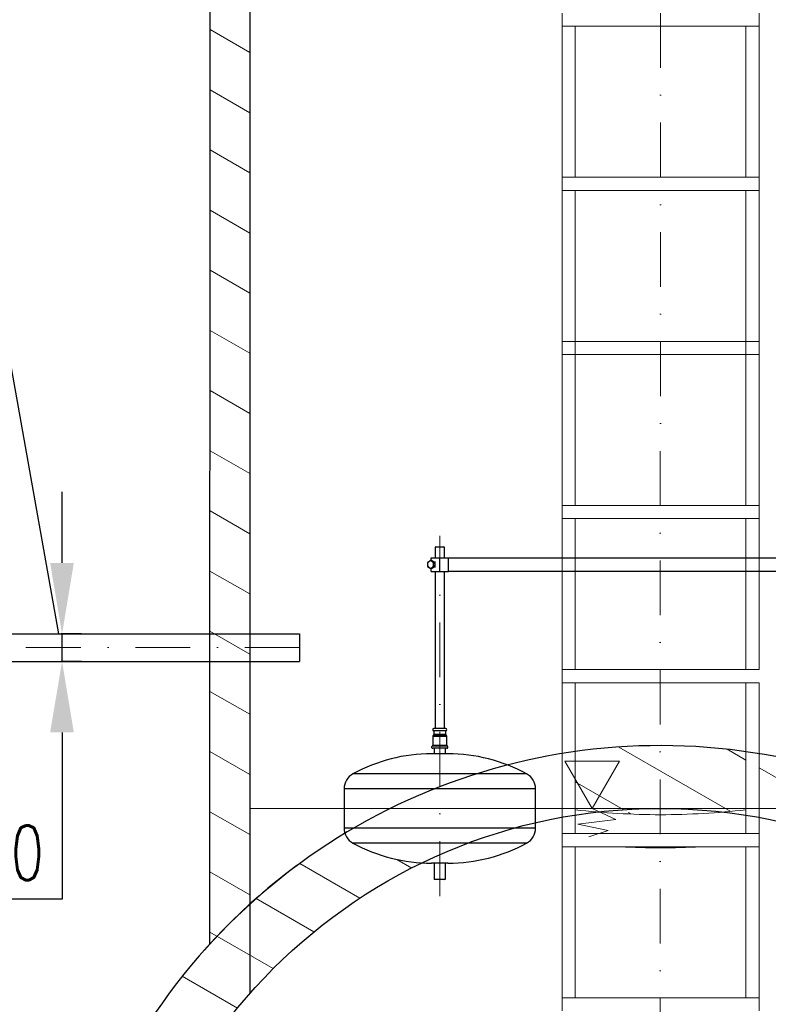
# Model space of a CAD drawing. Header units: millimetres. Extents: x 9412 to 81449, y 6786 to 18619.
# Tile 3 of 41: x 71378 to 72746, y 13718 to 15518. Entities that reach past the tile are written whole.
import ezdxf
from ezdxf import colors
from ezdxf.entities.mleader import LeaderData, LeaderLine
from ezdxf.math import Vec2, Vec3

# ---------------------------------------------------------------- set-up
doc = ezdxf.new("R2010")
doc.units = ezdxf.units.MM
doc.linetypes.add('DASHDOT', pattern=[1, 0.5, -0.25, 0, -0.25])
doc.linetypes.add('HIDDEN', pattern=[9.525, 6.35, -3.175])
for name, color, linetype, lineweight in [('komin', 7, 'Continuous', 25), ('Kreskowanie', 8, 'Continuous', 13), ('KWH-w-woda', 4, 'Continuous', 15), ('linie niewidoczne', 8, 'HIDDEN', 13), ('Osie', 130, 'DASHDOT', 13), ('Rysunek', 7, 'Continuous', 25), ('S_OPISY_ZB', 3, 'Continuous', 25)]:
    doc.layers.add(name, color=color, linetype=linetype, lineweight=lineweight)
doc.styles.add('ISOCP', font='simplex.shx', dxfattribs={"width": 0.7})
doc.styles.get("Standard").update_dxf_attribs({"font": 'tahoma.ttf'})
doc.styles.add('styl3', font='arial.ttf', dxfattribs={"height": 180})
doc.dimstyles.new('ISO-100', dxfattribs={"dimtxt": 180, "dimasz": 130, "dimexe": 1.25, "dimexo": 0.625, "dimgap": 35, "dimtad": 1, "dimtoh": 1, "dimdec": 0, "dimtxsty": 'styl3', "dimcen": 5, "dimclrt": 256, "dimadec": 0, "dimazin": 0, "dimtfac": 1, "dimtdec": 0, "dimtmove": 0, "dimatfit": 3, "dimfxl": 1, "dimarcsym": 0})

# ---------------------------------------------------------------- blocks, each defined once
blk = doc.blocks.new('*D26')
at = {"layer": 'Defpoints', "color": 0}
for p in [(71455.4, 14394.8), (71491.3, 14394.8), (71491.3, 14344.8)]:
    blk.add_point(p, dxfattribs=at)
at = {"layer": 'S_OPISY_ZB', "color": 0, "lineweight": -2, "ltscale": 200}
for p, q in [((71455.4, 14524.8), (71455.4, 14654.8)), ((71490.7, 14394.8), (71454.1, 14394.8)), ((71455.4, 14344.8), (71455.4, 14394.8)), ((71490.7, 14344.8), (71454.1, 14344.8)), ((71455.4, 14214.8), (71455.4, 13909.9)), ((71455.4, 13909.9), (71243.7, 13909.9))]:
    blk.add_line(p, q, dxfattribs=at)
at = {"layer": 'S_OPISY_ZB', "color": 0}
for points in [[(71433.7, 14524.8), (71477, 14524.8), (71455.4, 14394.8)], [(71477, 14214.8), (71433.7, 14214.8), (71455.4, 14344.8)]]:
    blk.add_solid(points, dxfattribs=at)
at = {"layer": 'S_OPISY_ZB', "insert": (71332, 13994.9), "char_height": 100, "attachment_point": 5, "style": 'ISOCP'}
blk.add_mtext('%%c50', dxfattribs=at)

msp = doc.modelspace()

# ---------------------------------------------------------------- hatches: boundary and pattern name
at = {"layer": 'Kreskowanie', "ltscale": 200, "transparency": 33554687}
h = msp.add_hatch(dxfattribs=at)
h.set_pattern_fill('ANSI31', color=256, scale=30, angle=105, style=0)
h.set_pattern_definition([(150, (-129631.85, 9669.91), (-47.625, -82.48892), [])])
h.paths.add_polyline_path([(72369.4, 12092.1, -0.583672), (71798.4, 13737.2), (71798.4, 13900.8, 0.022979), (71725.8, 13828.5, 1.007011), (73381.6, 12334.8, 0.380407), (73381.6, 13817, 0.003568), (73370.9, 13828.8, 0.022962), (73298.4, 13901), (73298.4, 13737.4, -0.71153)])
h.paths.add_polyline_path([(71884.7, 13971.8, 0.02506), (71798.4, 13900.4), (71798.4, 13737.2, -0.099875), (72113.5, 13976.3, -0.110806), (71987.2, 14012.5, -0.191389), (71972.4, 14030.2, 0.02366), (71884.9, 13971.5)], is_closed=False)
edge = h.paths.add_edge_path()
edge.add_line((72705.4, 14073.4), (72705.4, 14179.7))
edge.add_arc((72548.7, 13075.9), 1114.8, 81.9199, 98.0077)
edge.add_line((72393.4, 14179.8), (72393.4, 14073.4))
edge.add_ellipse((72549.4, 14475.3), major_axis=(750, 0), ratio=0.547793, start_angle=257.9948, end_angle=261.1581)
edge.add_arc((72548.5, 13075.9), 1000, 83.3883, 96.5665, ccw=False)
edge.add_ellipse((72549.4, 14475.3), major_axis=(750, 0), ratio=0.547793, start_angle=278.7594, end_angle=282.0052)
h.paths.add_polyline_path([(73298.4, 13737.4), (73298.4, 13901, 0.144684), (72729.4, 14176), (72729.4, 14059.4, -0.168061)])
h.paths.add_polyline_path([(73370.9, 15929.9), (73298.4, 15929.9), (73298.4, 13901, -0.022962), (73370.9, 13828.8), (73370.9, 14338.3), (73370.9, 14401.2)])
h.paths.add_polyline_path([(71798.4, 13900.8), (71798.4, 15929.9), (71780.6, 15929.9), (71726, 15929.9), (71725.8, 13828.5, -0.022979)])

# ---------------------------------------------------------------- linework, layer by layer
at = {"layer": 'komin'}
for p, q in [((71798.4, 15949.9, -1.4), (71798.4, 13737.2, -0.9)), ((71186.9, 14394.8), (71889.7, 14394.8)), ((71186.9, 14344.8), (71889.7, 14344.8))]:
    msp.add_line(p, q, dxfattribs=at)
at = {"layer": 'komin', "elevation": -2.4}
msp.add_lwpolyline([(71889.7, 14394.8), (71889.7, 14344.8)], dxfattribs=at)
at = {"layer": 'komin'}
msp.add_circle((72548.5, 13075.9, -0.8), 1000, dxfattribs=at)
at = {"layer": 'KWH-w-woda', "elevation": 15.2}
for points in [[(72424.4, 14075.8), (72374.4, 14162.4)], [(72474.4, 14162.4), (72374.4, 14162.4)], [(72474.4, 14162.4), (72424.4, 14075.8)], [(71798.4, 14075.8), (73300.3, 14075.8)], [(72424.4, 14075.8), (72467.9, 14055.8), (72398.3, 14047.1), (72453.4, 14035.5), (72418.6, 14023.9)]]:
    msp.add_lwpolyline(points, dxfattribs=at)
at = {"layer": 'linie niewidoczne', "color": 253, "lineweight": 5, "ltscale": 600}
for p, q in [((72369.4, 15529.8, -0.8), (72369.4, 15505.8, -0.8)), ((72729.4, 15529.8, -0.8), (72729.4, 15505.8, -0.8)), ((72369.4, 15505.8, -0.8), (72369.4, 15229.8, -0.8)), ((72729.4, 15505.8, -0.8), (72369.4, 15505.8, -0.8)), ((72393.4, 15505.8, -0.8), (72393.4, 15229.8, -0.8)), ((72705.4, 15505.8, -0.8), (72705.4, 15229.8, -0.8)), ((72729.4, 15505.8, -0.8), (72729.4, 15229.8, -0.8)), ((72369.4, 15229.8, -0.8), (72369.4, 15205.8, -0.8)), ((72729.4, 15229.8, -0.8), (72369.4, 15229.8, -0.8)), ((72729.4, 15229.8, -0.8), (72729.4, 15205.8, -0.8)), ((72369.4, 15205.8, -0.8), (72369.4, 14629.8, -0.8)), ((72729.4, 15205.8, -0.8), (72369.4, 15205.8, -0.8)), ((72393.4, 15205.8, -0.8), (72393.4, 14629.8, -0.8)), ((72705.4, 15205.8, -0.8), (72705.4, 14629.8, -0.8)), ((72729.4, 15205.8, -0.8), (72729.4, 14929.8, -0.8)), ((72369.4, 14929.8, -0.8), (72369.4, 14914.8, -0.8)), ((72729.4, 14929.8, -0.8), (72369.4, 14929.8, -0.8)), ((72729.4, 14929.8, -0.8), (72729.4, 14629.8, -0.8)), ((72729.4, 14905.8, -0.8), (72369.4, 14905.8, -0.8)), ((72369.4, 14889.8, -0.8), (72369.4, 14629.8, -0.8)), ((72393.4, 14889.8, -0.8), (72393.4, 14629.8, -0.8)), ((72369.4, 14629.8, -0.8), (72369.4, 14605.8, -0.8)), ((72729.4, 14629.8, -0.8), (72369.4, 14629.8, -0.8)), ((72729.4, 14629.8, -0.8), (72729.4, 14605.8, -0.8)), ((72369.4, 14605.8, -0.8), (72369.4, 14329.8, -0.8)), ((72729.4, 14605.8, -0.8), (72369.4, 14605.8, -0.8)), ((72393.4, 14605.8, -0.8), (72393.4, 14329.8, -0.8)), ((72705.4, 14605.8, -0.8), (72705.4, 14329.8, -0.8)), ((72729.4, 14605.8, -0.8), (72729.4, 14329.8, -0.8)), ((72369.4, 14329.8, -0.8), (72369.4, 14305.8, -0.8)), ((72729.4, 14329.8, -0.8), (72369.4, 14329.8, -0.8)), ((72369.4, 14305.8, -0.8), (72369.4, 14029.8, -0.8)), ((72729.4, 14305.8, -0.8), (72369.4, 14305.8, -0.8)), ((72393.4, 14305.8, -0.8), (72393.4, 14029.8, -0.8)), ((72705.4, 14305.8, -0.8), (72705.4, 14029.8, -0.8)), ((72729.4, 14305.8, -0.8), (72729.4, 14029.8, -0.8)), ((72369.4, 14029.8, -0.8), (72369.4, 14005.8, -0.8)), ((72729.4, 14029.8, -0.8), (72369.4, 14029.8, -0.8)), ((72729.4, 14029.8, -0.8), (72729.4, 14005.8, -0.8)), ((72369.4, 14005.8, -0.8), (72369.4, 13729.8, -0.8)), ((72729.4, 14005.8, -0.8), (72369.4, 14005.8, -0.8)), ((72393.4, 14005.8, -0.8), (72393.4, 13729.8, -0.8)), ((72705.4, 14005.8, -0.8), (72705.4, 13729.8, -0.8)), ((72729.4, 14005.8, -0.8), (72729.4, 13729.8, -0.8)), ((72369.4, 13729.8, -0.8), (72369.4, 13705.8, -0.8)), ((72729.4, 13729.8, -0.8), (72369.4, 13729.8, -0.8)), ((72729.4, 13729.8, -0.8), (72729.4, 13705.8, -0.8))]:
    msp.add_line(p, q, dxfattribs=at)
for major_axis, ratio, start_param, end_param in [((750, 0), 0.547793, 4.502859, 4.921919), ((768, 0), 0.614128, 4.616943, 4.807835)]:
    msp.add_ellipse((72549.4, 14475.3, -0.8), major_axis=major_axis, ratio=ratio, start_param=start_param, end_param=end_param, dxfattribs=at)
at = {"layer": 'Osie', "ltscale": 200}
for p, q in [((72549.4, 15929.9, -1.6), (72548.2, 11960.9, -0.8)), ((71889.7, 14369.8), (70544.3, 14369.8))]:
    msp.add_line(p, q, dxfattribs=at)
at = {"layer": 'Osie', "ltscale": 200, "elevation": -1.5}
msp.add_lwpolyline([(72145.9, 13915.8), (72145.9, 14574.3)], dxfattribs=at)
at = {"layer": 'Rysunek', "ltscale": 200}
for p, q in [((71725.8, 13828, -1.8), (71726, 15929.9, 7.9)), ((72138.4, 14554.3, -1.5), (72137.4, 14553.3, -1.5)), ((72137.4, 14553.3, -1.5), (72137.4, 14534.3, -1.5)), ((72154.4, 14553.3, -1.5), (72137.4, 14553.3, -1.5)), ((72138.4, 14554.3, -1.5), (72153.4, 14554.3, -1.5)), ((72154.4, 14553.3, -1.5), (72153.4, 14554.3, -1.5)), ((72154.4, 14534.3, -1.5), (72154.4, 14553.3, -1.5)), ((72131.4, 14529.3, -1.5), (72129.3, 14529.3, -1.5)), ((72129.9, 14529.3, -1.5), (72129.9, 14534.3, -1.5)), ((72129.9, 14534.3, -1.5), (72145.9, 14534.3, -1.5)), ((72131.4, 14529.3, -1.5), (72134.2, 14527.4, -1.5)), ((72134.9, 14525.5, -1.5), (72131.8, 14527.4, -1.5)), ((72134.2, 14527.4, -1.5), (72137, 14525.5, -1.5)), ((72145.9, 14509.3, -1.5), (72145.9, 14534.3, -1.5)), ((72145.9, 14534.3, -1.5), (72161.9, 14534.3, -1.5)), ((72161.9, 14509.3, -1.5), (72161.9, 14534.3, -1.5)), ((72161.9, 14534.3, -1.5), (72833.4, 14534.3, -1.5)), ((72123.7, 14525.5, -1.5), (72123.4, 14521.8, -1.5)), ((72123.7, 14518, -1.5), (72126.2, 14516.2, -1.5)), ((72131.4, 14514.3, -1.5), (72129.3, 14514.3, -1.5)), ((72129.9, 14509.3, -1.5), (72129.9, 14514.3, -1.5)), ((72129.9, 14509.3, -1.5), (72145.9, 14509.3, -1.5)), ((72134.2, 14516.2, -1.5), (72131.4, 14514.3, -1.5)), ((72137, 14518, -1.5), (72134.2, 14516.2, -1.5)), ((72134.9, 14518, -1.5), (72134.6, 14521.8, -1.5)), ((72137, 14525.5, -1.5), (72134.9, 14525.5, -1.5)), ((72137, 14518, -1.5), (72134.9, 14518, -1.5)), ((72137.9, 14525.8, -1.5), (72136.6, 14525.8, -1.5)), ((72136.6, 14517.8, -1.5), (72137.9, 14517.8, -1.5)), ((72137, 14525.5, -1.5), (72137, 14521.8, -1.5)), ((72137, 14521.8, -1.5), (72137, 14518, -1.5)), ((72137.4, 14509.3, -1.5), (72137.4, 14369.5, -1.5)), ((72145.9, 14509.3, -1.5), (72161.9, 14509.3, -1.5)), ((72154.4, 14369.5, -1.5), (72154.4, 14509.3, -1.5)), ((72802.9, 14509.3, -1.5), (72161.9, 14509.3, -1.5)), ((72137.4, 14399.6, -2.3), (72137.4, 14221.8, -2.3)), ((72154.4, 14221.8, -2.3), (72154.4, 14399.6, -2.3)), ((72156.9, 14221.8, 13.7), (72134.9, 14221.8, 13.7)), ((72132.9, 14207.7, 13.7), (72132.9, 14191.3, 13.7)), ((72158.9, 14207.7, 13.7), (72132.9, 14207.7, 13.7)), ((72157.8, 14209.5, 13.7), (72134, 14209.5, 13.7)), ((72156.9, 14217.8, 13.7), (72134.9, 14217.8, 13.7)), ((72135.2, 14217.8, 13.7), (72135.2, 14211.3, 13.7)), ((72156.7, 14211.3, 13.7), (72135.2, 14211.3, 13.7)), ((72156.7, 14211.3, 13.7), (72156.7, 14217.8, 13.7)), ((72158.9, 14191.3, 13.7), (72158.9, 14207.7, 13.7)), ((72159.9, 14189.5, 13.7), (72131.9, 14189.5, 13.7)), ((72132.9, 14191.3, 13.7), (72158.9, 14191.3, 13.7)), ((72158.9, 14185.8, 13.7), (72132.9, 14185.8, 13.7)), ((72135.4, 14185.8, 13.7), (72135.4, 14175.8, 13.7)), ((72156.4, 14175.8, 13.7), (72156.4, 14185.8, 13.7)), ((72160.9, 14175.8, 13.7), (72130.9, 14175.8, 13.7)), ((72304.6, 14139.1, 13.7), (71987.2, 14139.1, 13.7)), ((71970.9, 14111.7, 13.7), (71970.9, 14039.9, 13.7)), ((72320.9, 14111.7, 13.7), (71970.9, 14111.7, 13.7)), ((72320.9, 14039.9, 13.7), (72320.9, 14111.7, 13.7)), ((72320.9, 14039.9, 13.7), (71970.9, 14039.9, 13.7)), ((72304.6, 14012.5, 13.7), (71987.2, 14012.5, 13.7)), ((72160.9, 13975.8, 13.7), (72130.9, 13975.8, 13.7)), ((72135.4, 13975.8, 13.7), (72135.4, 13946.8, 13.7)), ((72156.4, 13946.8, 13.7), (72156.4, 13975.8, 13.7)), ((72135.4, 13946.8, 13.7), (72136.4, 13945.8, 13.7)), ((72135.4, 13946.8, 13.7), (72147.4, 13946.8, 13.7)), ((72147.3, 13945.8, 13.7), (72136.4, 13945.8, 13.7)), ((72155.4, 13945.8, 13.7), (72147.3, 13945.8, 13.7)), ((72147.4, 13946.8, 13.7), (72156.4, 13946.8, 13.7)), ((72155.4, 13945.8, 13.7), (72156.4, 13946.8, 13.7))]:
    msp.add_line(p, q, dxfattribs=at)
for centre, radius, start, end in [((72130.1, 14521.9, -1.5), 6.73, 125.5649, 181.305), ((72129, 14523.3, -1.5), 5, 55.7352, 124.2648), ((72127.9, 14521.9, -1.5), 6.73, 358.695, 54.4351), ((72131.4, 14522.8, -1.5), 5.51, 42.1926, 70.4273), ((72130.1, 14521.6, -1.5), 6.73, 178.695, 234.4351), ((72129, 14520.3, -1.5), 5, 235.7352, 304.2648), ((72127.9, 14521.6, -1.5), 6.73, 305.5649, 1.305), ((72131.4, 14520.7, -1.5), 5.51, 289.5727, 317.8074), ((72129.8, 14521.8, -1.5), 7.44, 343.6546, 16.3454), ((72134.9, 14219.8, 13.7), 2, 90, 270), ((72156.9, 14219.8, 13.7), 2, 270, 90), ((72134.9, 14207.7, 13.7), 2, 115.9445, 180), ((72133.2, 14211.3, 13.7), 2, 295.9445, 0), ((72158.7, 14211.3, 13.7), 2, 180, 244.0555), ((72156.9, 14207.7, 13.7), 2, 0, 64.0555), ((72548.7, 13075.9, -12.2), 1114.8, 221.6621, 138.3379), ((72132.9, 14187.8, 13.7), 2, 120, 270), ((72130.9, 14191.3, 13.7), 2, 300, 0), ((72160.9, 14191.3, 13.7), 2, 180, 240), ((72158.9, 14187.8, 13.7), 2, 270, 60), ((72130.9, 13875.8, 13.7), 300, 90, 118.6247), ((72160.9, 13875.8, 13.7), 300, 61.3753, 90), ((72002.2, 14111.7, 13.7), 31.3, 118.6247, 180), ((72289.7, 14111.7, 13.7), 31.3, 0, 61.3753), ((72002.2, 14039.9, 13.7), 31.3, 180, 241.3753), ((72289.7, 14039.9, 13.7), 31.3, 298.6247, 0), ((72130.9, 14275.8, 13.7), 300, 241.3753, 270), ((72160.9, 14275.8, 13.7), 300, 270, 298.6247), ((72548.5, 13075.9, -0.8), 1115, 126.5375, 53.3827)]:
    msp.add_arc(centre, radius, start, end, dxfattribs=at)
for points, knots in [([(72126.2, 14527.4, -1.5), (72125.5, 14526.9, -1.5), (72124.6, 14526.3, -1.5), (72123.8, 14525.7, -1.5), (72123.7, 14525.5, -1.5)], [0, 0, 0, 0, 0.776287, 1, 1, 1, 1]), ([(72129.3, 14529.3, -1.5), (72128.5, 14528.8, -1.5), (72127.4, 14528.2, -1.5), (72126.4, 14527.6, -1.5), (72126.2, 14527.4, -1.5)], [0, 0, 0, 0, 0.758149, 1, 1, 1, 1]), ([(72131.8, 14527.4, -1.5), (72131.8, 14527.5, -1.5), (72130.8, 14528.1, -1.5), (72130, 14528.7, -1.5), (72129.3, 14529.3, -1.5)], [0, 0, 0, 0, 0.070215, 1, 1, 1, 1]), ([(72123.4, 14521.8, -1.5), (72123.4, 14521.7, -1.5), (72123.4, 14520.4, -1.5), (72123.5, 14519.2, -1.5), (72123.7, 14518, -1.5)], [0, 0, 0, 0, 0.070215, 1, 1, 1, 1]), ([(72126.2, 14516.2, -1.5), (72126.3, 14516.1, -1.5), (72127.2, 14515.5, -1.5), (72128.3, 14514.9, -1.5), (72129.3, 14514.3, -1.5)], [0, 0, 0, 0, 0.070215, 1, 1, 1, 1]), ([(72129.3, 14514.3, -1.5), (72129.5, 14514.4, -1.5), (72130.2, 14515, -1.5), (72131.1, 14515.7, -1.5), (72131.8, 14516.2, -1.5)], [0, 0, 0, 0, 0.223713, 1, 1, 1, 1]), ([(72131.8, 14516.2, -1.5), (72132.1, 14516.3, -1.5), (72133, 14516.9, -1.5), (72134.1, 14517.6, -1.5), (72134.9, 14518, -1.5)], [0, 0, 0, 0, 0.241851, 1, 1, 1, 1]), ([(72134.6, 14521.8, -1.5), (72134.6, 14521.9, -1.5), (72134.6, 14523.1, -1.5), (72134.8, 14524.4, -1.5), (72134.9, 14525.5, -1.5)], [0, 0, 0, 0, 0.070215, 1, 1, 1, 1])]:
    msp.add_open_spline(points, degree=3, knots=knots, dxfattribs=at)

# ---------------------------------------------------------------- dimensions: what is measured, and where the dimension line sits
at = {"layer": 'S_OPISY_ZB', "ltscale": 200}
dim = msp.add_linear_dim(base=(71455.4, 14394.8, 2.4), p1=(71491.3, 14344.8), p2=(71491.3, 14394.8), angle=90, text='%%c50', dimstyle='ISO-100', override={"dimtxt": 100, "dimtxsty": 'ISOCP'}, dxfattribs=at)
dim.commit()
dim.dimension.update_dxf_attribs({"geometry": '*D26', "text_midpoint": (71332, 13909.9, 2.4), "dimtype": 160})

# ---------------------------------------------------------------- leaders
ml = msp.add_multileader_mtext('Standard', dxfattribs=at)
ml.set_content('{\\W0.75;\\Fsimplex.shx|c226;PODŁĄCZENIE PRZEWODU \\PTESTUJACEGO %%C50}', color=256)
ml.set_leader_properties()
ml.build(insert=Vec2(0, 0))
ml.multileader.update_dxf_attribs({"text_right_attachment_type": 6, "dogleg_length": 0.36, "arrow_head_size": 0.18})
ctx = ml.context
ctx.base_point, ctx.char_height, ctx.arrow_head_size, ctx.landing_gap_size, ctx.plane_origin = Vec3(69886.3, 15347.3), 100, 0.18, 0.09, Vec3(71310.7, 14382.8)
ctx.right_attachment, ctx.text_align_type = 6, 2
notes = []
notes.append((ctx, [(0, (1, 1, 0), (71290.4, 15287.3), (-1, 0), 0.36, [(0, [(71449.5, 14394.8, 2.4)], 0, [])])]))
ctx.mtext.insert, ctx.mtext.alignment, ctx.mtext.flow_direction = Vec3(71290, 15407.3), 3, 5
for ctx, leaders in notes:
    for number, flags, end, landing, length, lines in leaders:
        leader = LeaderData()
        leader.index, (leader.has_last_leader_line, leader.has_dogleg_vector, leader.attachment_direction) = number, flags
        leader.last_leader_point, leader.dogleg_vector, leader.dogleg_length = Vec3(end), Vec3(landing), length
        for number, points, colour, breaks in lines:
            line = LeaderLine()
            line.index, line.vertices, line.color, line.breaks = number, Vec3.list(points), colors.encode_raw_color(colour), breaks
            leader.lines.append(line)
        ctx.leaders.append(leader)

doc.saveas('drawing.dxf')
